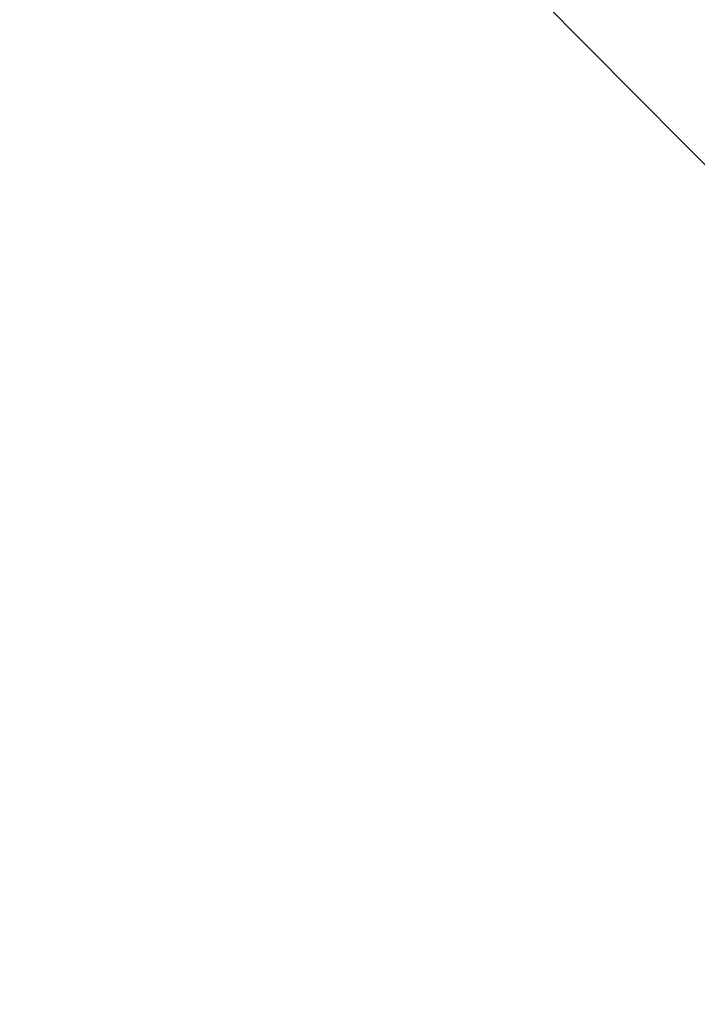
# Model space of a CAD drawing. Header units: inches. Extents: x 0 to 31.9, y -32.8 to 0.
# Tile 11 of 256: x 0.10943 to 0.11652, y -27.97814 to -27.96783. Entities that reach past the tile are written whole.
import ezdxf

# ---------------------------------------------------------------- set-up
doc = ezdxf.new("R2010")
doc.units = ezdxf.units.IN
doc.header["$LTSCALE"] = 0.03937
doc.header["$MEASUREMENT"] = 0
doc.layers.add('A-FURN-3-ST-BK', color=151, linetype='Continuous')

msp = doc.modelspace()

# ---------------------------------------------------------------- meshes
at = {"layer": 'A-FURN-3-ST-BK'}
mesh = msp.add_polyface(dxfattribs=at)
corners = [(0, -27.76087, 32.5), (0, -27.76087, 5.25), (0.033205, -27.885368, 32.5), (0.033205, -27.885368, 5.25), (0.123999, -27.976795, 32.5), (0.123999, -27.976795, 5.25), (0.194267, -27.699748, 32.956026), (0.125, -27.510864, 32.966506), (0.07299, -27.674057, 32.893999), (0.033494, -27.510864, 32.875), (0.047178, -27.662424, 32.865912), (0.01209, -27.635891, 32.801851), (0.012056, -27.741848, 32.730988), (0.047047, -27.79083, 32.779973), (0.012033, -27.812606, 32.624987), (0.046959, -27.876561, 32.651479), (0, -27.741834, 32.595671), (0, -27.687633, 32.67677), (0, -27.606515, 32.730925), (0, -27.510864, 32.75), (0.072657, -27.904625, 32.663104), (0.193479, -27.966803, 32.68886), (0.193795, -27.859861, 32.849007), (0.072791, -27.812317, 32.801461), (0.125, -24.52189, 32.966506), (0.033494, -24.52189, 32.875), (0.036636, -27.822767, 5.135351), (0.033494, -27.76087, 5.125), (0.107064, -27.766813, 5.044978), (0.125, -27.76087, 5.033494), (0.162517, -27.847748, 5.032517), (0.186622, -27.973799, 5.135351), (0.097791, -27.912026, 5.121608)]
mesh.append_faces([[corners[k] for k in face] for face in [(0, 1, 2), (2, 1, 3), (2, 3, 4), (4, 3, 5), (6, 7, 8), (8, 7, 9), (8, 9, 10), (10, 9, 11), (10, 11, 12, 13), (13, 12, 14, 15), (15, 14, 2), (2, 14, 0), (0, 14, 16), (16, 14, 17), (17, 14, 12), (17, 12, 18), (18, 12, 11), (18, 11, 19), (19, 11, 9), (15, 2, 20), (20, 2, 4), (20, 4, 21), (22, 6, 8, 23), (23, 8, 10, 13), (23, 13, 15, 20), (22, 23, 20, 21), (7, 24, 9), (9, 25, 19), (3, 1, 26), (26, 1, 27), (26, 27, 28), (28, 27, 29), (28, 29, 30), (31, 5, 32), (32, 5, 3), (32, 3, 26), (32, 26, 28, 30), (16, 17, 0), (0, 17, 18), (0, 18, 19)]])
mesh = msp.add_polyface(dxfattribs=at)
corners = [(0.123999, -27.976795, 32.5), (0.123999, -27.976795, 5.25), (0.248263, -28.010864, 32.5), (0.248263, -28.010864, 5.25), (0.249338, -27.702161, 32.961851), (0.25, -27.510864, 33), (0.194267, -27.699748, 32.956026), (0.125, -27.510864, 32.966506), (0.193479, -27.966803, 32.68886), (0.248397, -27.972793, 32.691341), (0.193795, -27.859861, 32.849007), (0.248775, -27.864394, 32.853541), (0.25, -24.52189, 33), (0.162517, -27.847748, 5.032517), (0.125, -27.76087, 5.033494), (0.25, -27.76087, 5), (0.249132, -27.885867, 5.033494), (0.243065, -27.903761, 5.044978), (0.248496, -27.977371, 5.125), (0.186622, -27.973799, 5.135351), (0.097791, -27.912026, 5.121608), (1.903498, -28.060726, 32.5), (3.55816, -28.149307, 32.691342), (1.905175, -28.022701, 32.691342), (1.910595, -27.91445, 32.853553), (1.918878, -27.752449, 32.96194), (1.928708, -27.56136, 33), (3.603274, -27.689575, 33), (1.903498, -28.060726, 5.25), (3.554646, -28.187205, 32.5), (1.916812, -27.811081, 5), (3.567078, -28.062825, 5.033494), (1.910155, -27.935903, 5.033494), (1.905282, -28.02728, 5.125), (3.554646, -28.187205, 5.25), (1.9193, -24.568072, 33)]
mesh.append_faces([[corners[k] for k in face] for face in [(0, 1, 2), (2, 1, 3), (4, 5, 6), (6, 5, 7), (8, 0, 2), (8, 2, 9), (8, 9, 10), (10, 9, 11), (10, 11, 6), (6, 11, 4), (5, 12, 7), (13, 14, 15), (13, 15, 16), (13, 16, 17), (17, 16, 18), (17, 18, 19), (19, 18, 3), (19, 3, 1), (20, 13, 17, 19), (21, 22, 23), (21, 23, 2), (2, 23, 9), (9, 23, 24), (9, 24, 11), (11, 24, 25), (11, 25, 4), (4, 25, 26), (4, 26, 5), (25, 27, 26), (28, 29, 21), (28, 21, 3), (3, 21, 2), (30, 31, 32), (30, 32, 15), (15, 32, 16), (16, 32, 33), (16, 33, 18), (18, 33, 28), (18, 28, 3), (33, 34, 28), (26, 35, 5)]])

doc.saveas('drawing.dxf')
